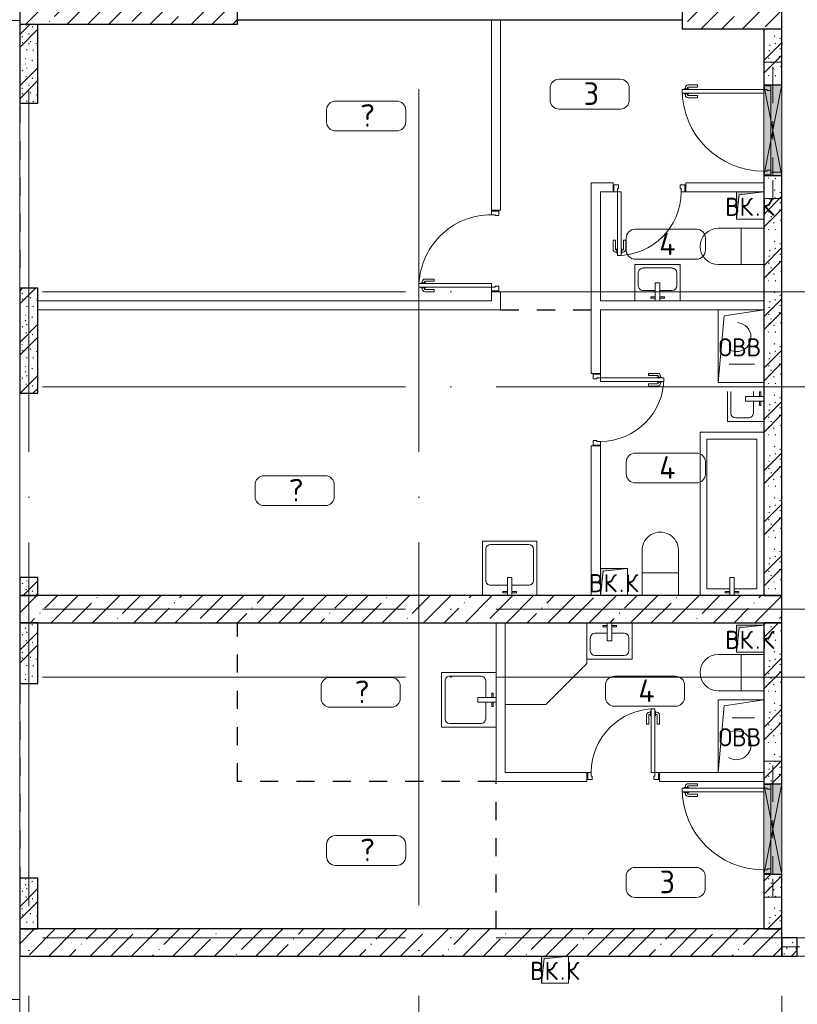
# Model space of a CAD drawing. Header units: millimetres. Extents: x -19737 to 100106, y -4436 to 96517.
# Tile 3 of 59: x -13565 to -4995, y 35493 to 46350. Entities that reach past the tile are written whole.
import ezdxf

# ---------------------------------------------------------------- set-up
doc = ezdxf.new("R2010")
doc.units = ezdxf.units.MM
for name, pattern in [('3_ Штрих_ 1 х 1 мм', [400, 200, -200]), ('ADSK_Линия сетки', [5000, 4000, -500, 0, -500]), ('ADSK_Штриховая_ш3 п1_5', [900, 600, -300])]:
    doc.linetypes.add(name, pattern=pattern)
for name, color, linetype, lineweight in [('A-____-NOTE-TEXT', 7, 'Continuous', 18), ('A-AREA-____-IDEN', 7, 'Continuous', 9), ('A-DOOR-____-MCUT', 7, 'Continuous', 9), ('A-DOOR-____-OTLN', 7, 'Continuous', 18), ('A-DOOR-FRAM-MCUT', 7, 'Continuous', 9), ('A-FLOR-____-OTLN', 7, 'Continuous', 18), ('A-GENM-____-OTLN', 7, 'Continuous', 18), ('A-GLAZ-____-MCUT', 7, 'Continuous', 9), ('A-GLAZ-____-OTLN', 7, 'Continuous', 18), ('A-WALL-____-MCUT', 7, 'Continuous', 40), ('A-WALL-____-OTLN', 7, 'Continuous', 18), ('A-WALL-____-PATT', 7, 'Continuous', 40), ('I-WALL-____-MCUT', 7, 'Continuous', 40), ('I-WALL-____-OTLN', 7, 'Continuous', 18), ('M-EQPM-____-OTLN', 7, 'Continuous', 18), ('P-SANR-FIXT-OTLN', 7, 'Continuous', 18), ('S-BEAM-____-OTLN', 7, 'Continuous', 18), ('S-COLS-____-MCUT', 7, 'Continuous', 40), ('S-COLS-____-OTLN', 7, 'Continuous', 18), ('S-GRID-____-OTLN', 7, 'Continuous', 9)]:
    doc.layers.add(name, color=color, linetype=linetype, lineweight=lineweight)
doc.layers.add('A-AREA-____-OTLN', color=4, linetype='ADSK_Штриховая_ш3 п1_5', lineweight=40, true_color=0x00ffff)
doc.styles.add('GOST Common', font='GOST_Common.ttf', dxfattribs={"height": 200})
doc.styles.add('GOST Common_2', font='GOST_Common.ttf', dxfattribs={"height": 250})
pattern_1 = [(135, (300.56, 377.28), (-565.6854, 6e-14), [10, -790]), (135, (349.8, 474.73), (-565.6854, 6e-14), [10, -790]), (135, (423.93, 473.06), (-565.6854, 6e-14), [10, -790]), (135, (229.92, 447.9), (-565.6854, 6e-14), [10, -790]), (135, (155.08, 447.9), (-565.6854, 6e-14), [10, -790]), (135, (114.9, 369.03), (-565.6854, 6e-14), [10, -790]), (135, (132.43, 285.8), (-565.6854, 6e-14), [10, -790]), (135, (214.66, 322), (-565.6854, 6e-14), [10, -790]), (135, (198.16, 261.88), (-565.6854, 6e-14), [10, -790]), (135, (45.2, 272.9), (-565.6854, 6e-14), [10, -790]), (135, (42.32, 336.16), (-565.6854, 6e-14), [10, -790]), (135, (92.26, 192.24), (-565.6854, 6e-14), [10, -790]), (135, (7.07, 149.2), (-565.6854, 6e-14), [10, -790]), (135, (80.6, 95.1), (-565.6854, 6e-14), [10, -790]), (135, (79.53, 36.94), (-565.6854, 6e-14), [10, -790]), (135, (153.87, 74.56), (-565.6854, 6e-14), [10, -790]), (135, (228.35, 124.8), (-565.6854, 6e-14), [10, -790]), (135, (279.75, 180.4), (-565.6854, 6e-14), [10, -790]), (135, (282.9, 31.63), (-565.6854, 6e-14), [10, -790]), (135, (377.38, 53.45), (-565.6854, 6e-14), [10, -790]), (135, (352.28, 102.7), (-565.6854, 6e-14), [10, -790]), (135, (354.05, 0), (-565.6854, 6e-14), [10, -790]), (135, (553.23, 16.45), (-565.6854, 6e-14), [10, -790]), (135, (542.38, 63.45), (-565.6854, 6e-14), [10, -790]), (135, (536.58, 239.3), (-565.6854, 6e-14), [10, -790]), (135, (475.85, 203.9), (-565.6854, 6e-14), [10, -790]), (135, (475.85, 316.54), (-565.6854, 6e-14), [10, -790]), (135, (520.8, 408.7), (-565.6854, 6e-14), [10, -790]), (135, (551.1, 470.8), (-565.6854, 6e-14), [10, -790]), (135, (235.25, 537.93), (-565.6854, 6e-14), [10, -790]), (135, (407.25, 547.65), (-565.6854, 6e-14), [10, -790]), (135, (94.5, 558.6), (-565.6854, 6e-14), [10, -790]), (135, (46.4, 532.3), (-565.6854, 6e-14), [10, -790]), (135, (85.56, 465.04), (-565.6854, 6e-14), [10, -790]), (135, (355.53, 181.14), (-565.6854, 6e-14), [10, -790]), (135, (362.23, 243.6), (-565.6854, 6e-14), [10, -790]), (135, (413.45, 344.1), (-565.6854, 6e-14), [10, -790]), (135, (286.3, 273.25), (-565.6854, 6e-14), [10, -790]), (135, (423.02, 263.72), (-565.6854, 6e-14), [10, -790]), (135, (162.94, 190.2), (-565.6854, 6e-14), [10, -790]), (135, (470.25, 120.93), (-565.6854, 6e-14), [10, -790]), (135, (484.48, 9.78), (-565.6854, 6e-14), [10, -790]), (45, (0, 212.13), (-565.6854, 0), []), (45, (212.13, 0), (-565.6854, 0), []), (45, (353.55, 0), (-565.6854, 0), []), (45, (0, 353.55), (-565.6854, 0), [])]
pattern_2 = [(45, (0, 0), (-228.0985, 228.0985), []), (45, (228.1, 0), (-228.0985, 228.0985), [403.225, -80.645, 6.706, -73.939])]

# ---------------------------------------------------------------- blocks, each defined once
blk = doc.blocks.new('АР_Дверь однопольная - 1000х2100h_900__Вход в кв_EI30-5095520-02_К1')
at = {"layer": 'A-DOOR-____-MCUT', "color": 254, "lineweight": 15, "true_color": 0xcccccc}
for p, q in [((450, 1000), (410, 1000)), ((410, 1000), (410, 100)), ((450, 100), (450, 1000)), ((410, 100), (450, 100))]:
    blk.add_line(p, q, dxfattribs=at)
at = {"layer": 'A-DOOR-____-OTLN', "color": 254, "lineweight": 5, "true_color": 0xcccccc}
for p, q in [((360, 830), (360, 933)), ((385, 830), (385, 933)), ((402, 963), (390, 963)), ((402, 938), (390, 938)), ((402, 975), (402, 925)), ((410, 975), (402, 975)), ((402, 925), (410, 925)), ((450, 975), (458, 975)), ((458, 925), (450, 925)), ((458, 975), (458, 925)), ((458, 963), (470, 963)), ((458, 938), (470, 938)), ((475, 830), (475, 933)), ((500, 830), (500, 933)), ((385, 830), (360, 830)), ((475, 830), (500, 830))]:
    blk.add_line(p, q, dxfattribs=at)
at = {"layer": 'A-DOOR-____-OTLN', "color": 254, "lineweight": 13, "true_color": 0xcccccc}
blk.add_arc((450, 100), 900, 90, 180, dxfattribs=at)
at = {"layer": 'A-DOOR-____-OTLN', "color": 254, "lineweight": 5, "true_color": 0xcccccc}
for centre, radius, start, end in [((390, 933), 30, 90, 180), ((390, 933), 4.99, 90, 180), ((470, 933), 30, 0, 90), ((470, 933), 4.99, 0, 90)]:
    blk.add_arc(centre, radius, start, end, dxfattribs=at)
at = {"layer": 'A-DOOR-FRAM-MCUT', "color": 254, "lineweight": 15, "true_color": 0xcccccc}
for p, q in [((-490, 100), (-500, 100)), ((-490, 20), (-500, 20)), ((-450, 100), (-490, 100)), ((-490, 100), (-490, 20)), ((-490, 20), (-440, 20)), ((-450, 60), (-450, 100)), ((-440, 60), (-450, 60)), ((-440, 20), (-440, 60)), ((450, 60), (440, 60)), ((440, 60), (440, 20)), ((440, 20), (490, 20)), ((490, 100), (450, 100)), ((450, 100), (450, 60)), ((490, 20), (490, 100)), ((490, 100), (500, 100)), ((490, 20), (500, 20))]:
    blk.add_line(p, q, dxfattribs=at)
blk = doc.blocks.new('АР_Дверь однопольная - 800х2100h_700__Глухая_Су апарт_тип_эт-1417701-02_К1')
at = {"layer": 'A-DOOR-____-MCUT', "color": 254, "lineweight": 15, "true_color": 0xcccccc}
for p, q in [((350, 750), (310, 750)), ((310, 750), (310, 50)), ((350, 50), (350, 750)), ((310, 50), (350, 50))]:
    blk.add_line(p, q, dxfattribs=at)
at = {"layer": 'A-DOOR-____-OTLN', "color": 254, "lineweight": 5, "true_color": 0xcccccc}
for p, q in [((260, 580), (260, 683)), ((285, 580), (285, 683)), ((302, 713), (290, 713)), ((302, 688), (290, 688)), ((302, 725), (302, 675)), ((310, 725), (302, 725)), ((302, 675), (310, 675)), ((350, 725), (358, 725)), ((358, 675), (350, 675)), ((358, 725), (358, 675)), ((358, 713), (370, 713)), ((358, 688), (370, 688)), ((375, 580), (375, 683)), ((400, 580), (400, 683)), ((285, 580), (260, 580)), ((375, 580), (400, 580))]:
    blk.add_line(p, q, dxfattribs=at)
at = {"layer": 'A-DOOR-____-OTLN', "color": 254, "lineweight": 13, "true_color": 0xcccccc}
blk.add_arc((350, 50), 700, 90, 180, dxfattribs=at)
at = {"layer": 'A-DOOR-____-OTLN', "color": 254, "lineweight": 5, "true_color": 0xcccccc}
for centre, radius, start, end in [((290, 683), 30, 90, 180), ((290, 683), 4.99, 90, 180), ((370, 683), 30, 0, 90), ((370, 683), 4.99, 0, 90)]:
    blk.add_arc(centre, radius, start, end, dxfattribs=at)
at = {"layer": 'A-DOOR-FRAM-MCUT', "color": 254, "lineweight": 15, "true_color": 0xcccccc}
for p, q in [((-390, 50), (-400, 50)), ((-350, 50), (-390, 50)), ((-390, 50), (-390, -30)), ((-350, 10), (-350, 50)), ((-340, 10), (-350, 10)), ((-340, -30), (-340, 10)), ((350, 10), (340, 10)), ((340, 10), (340, -30)), ((390, 50), (350, 50)), ((350, 50), (350, 10)), ((390, -30), (390, 50)), ((390, 50), (400, 50)), ((-390, -30), (-400, -30)), ((-390, -30), (-340, -30)), ((340, -30), (390, -30)), ((390, -30), (400, -30))]:
    blk.add_line(p, q, dxfattribs=at)
blk = doc.blocks.new('АР_Дверь однопольная - 800х2100h_700__Глухая_Су апарт_тип_эт-1417734-02_К1')
at = {"layer": 'A-DOOR-____-MCUT', "color": 254, "lineweight": 15, "true_color": 0xcccccc}
for p, q in [((-350, 750), (-350, 50)), ((-310, 750), (-350, 750)), ((-310, 50), (-310, 750)), ((-350, 50), (-310, 50))]:
    blk.add_line(p, q, dxfattribs=at)
at = {"layer": 'A-DOOR-____-OTLN', "color": 254, "lineweight": 5, "true_color": 0xcccccc}
for p, q in [((-400, 580), (-400, 683)), ((-375, 580), (-375, 683)), ((-358, 713), (-370, 713)), ((-358, 688), (-370, 688)), ((-358, 725), (-358, 675)), ((-350, 725), (-358, 725)), ((-358, 675), (-350, 675)), ((-310, 725), (-302, 725)), ((-302, 675), (-310, 675)), ((-302, 725), (-302, 675)), ((-302, 713), (-290, 713)), ((-302, 688), (-290, 688)), ((-285, 580), (-285, 683)), ((-260, 580), (-260, 683)), ((-375, 580), (-400, 580)), ((-285, 580), (-260, 580))]:
    blk.add_line(p, q, dxfattribs=at)
for centre, radius, start, end in [((-370, 683), 30, 90, 180), ((-370, 683), 4.99, 90, 180), ((-290, 683), 30, 360, 90), ((-290, 683), 4.99, 360, 90)]:
    blk.add_arc(centre, radius, start, end, dxfattribs=at)
at = {"layer": 'A-DOOR-____-OTLN', "color": 254, "lineweight": 13, "true_color": 0xcccccc}
blk.add_arc((-350, 50), 700, 360, 90, dxfattribs=at)
at = {"layer": 'A-DOOR-FRAM-MCUT', "color": 254, "lineweight": 15, "true_color": 0xcccccc}
for p, q in [((-390, 50), (-400, 50)), ((-350, 50), (-390, 50)), ((-390, 50), (-390, -30)), ((-350, 10), (-350, 50)), ((-340, 10), (-350, 10)), ((-340, -30), (-340, 10)), ((350, 10), (340, 10)), ((340, 10), (340, -30)), ((390, 50), (350, 50)), ((350, 50), (350, 10)), ((390, -30), (390, 50)), ((390, 50), (400, 50)), ((-390, -30), (-400, -30)), ((-390, -30), (-340, -30)), ((340, -30), (390, -30)), ((390, -30), (400, -30))]:
    blk.add_line(p, q, dxfattribs=at)
blk = doc.blocks.new('АР_Дверь однопольная - 900х2100h_800__Глухая_Межкомнатные апарт_тип_эт-1418783-02_К1')
at = {"layer": 'A-DOOR-____-MCUT', "color": 254, "lineweight": 15, "true_color": 0xcccccc}
for p, q in [((-400, 850), (-400, 50)), ((-360, 850), (-400, 850)), ((-360, 50), (-360, 850)), ((-400, 50), (-360, 50))]:
    blk.add_line(p, q, dxfattribs=at)
at = {"layer": 'A-DOOR-____-OTLN', "color": 254, "lineweight": 5, "true_color": 0xcccccc}
for p, q in [((-450, 680), (-450, 783)), ((-425, 680), (-425, 783)), ((-408, 813), (-420, 813)), ((-408, 788), (-420, 788)), ((-408, 825), (-408, 775)), ((-400, 825), (-408, 825)), ((-408, 775), (-400, 775)), ((-360, 825), (-352, 825)), ((-352, 775), (-360, 775)), ((-352, 825), (-352, 775)), ((-352, 813), (-340, 813)), ((-352, 788), (-340, 788)), ((-335, 680), (-335, 783)), ((-310, 680), (-310, 783)), ((-425, 680), (-450, 680)), ((-335, 680), (-310, 680))]:
    blk.add_line(p, q, dxfattribs=at)
for centre, radius, start, end in [((-420, 783), 30, 90, 180), ((-420, 783), 4.99, 90, 180), ((-340, 783), 30, 360, 90), ((-340, 783), 4.99, 360, 90)]:
    blk.add_arc(centre, radius, start, end, dxfattribs=at)
at = {"layer": 'A-DOOR-____-OTLN', "color": 254, "lineweight": 13, "true_color": 0xcccccc}
blk.add_arc((-400, 50), 800, 360, 90, dxfattribs=at)
at = {"layer": 'A-DOOR-FRAM-MCUT', "color": 254, "lineweight": 15, "true_color": 0xcccccc}
for p, q in [((-440, 50), (-450, 50)), ((-400, 50), (-440, 50)), ((-440, 50), (-440, -30)), ((-400, 10), (-400, 50)), ((-390, 10), (-400, 10)), ((-390, -30), (-390, 10)), ((400, 10), (390, 10)), ((390, 10), (390, -30)), ((440, 50), (400, 50)), ((400, 50), (400, 10)), ((440, -30), (440, 50)), ((440, 50), (450, 50)), ((-440, -30), (-450, -30)), ((-440, -30), (-390, -30)), ((390, -30), (440, -30)), ((440, -30), (450, -30))]:
    blk.add_line(p, q, dxfattribs=at)
blk = doc.blocks.new('КР_Колонна_ЖБ_Прямоугольная - 300x2400h_B40-1049138-02_К1')
at = {"layer": 'S-COLS-____-OTLN', "lineweight": 5, "true_color": 0xcccccc}
h = blk.add_hatch(dxfattribs=at)
h.set_pattern_fill('FP_3', color=254, style=0, pattern_type=2)
h.set_pattern_definition([(315, (-46450, -12364.7), (228.0985, 228.0985), []), (315, (-46450, -12592.8), (228.0985, 228.0985), [403.225, -80.645, 6.706, -73.939])])
h.paths.add_polyline_path([(-150, -1200), (150, -1200), (150, 1200), (-150, 1200)])
at = {"layer": 'S-COLS-____-MCUT', "color": 254, "lineweight": 30, "true_color": 0xcccccc}
for p, q in [((150, 1200), (-150, 1200)), ((-150, 1200), (-150, -1200)), ((150, -1200), (150, 1200)), ((-150, -1200), (150, -1200))]:
    blk.add_line(p, q, dxfattribs=at)
blk = doc.blocks.new('КР_Колонна_ЖБ_Прямоугольная - 400x1100h_B40-1049140-02_К1')
at = {"layer": 'S-COLS-____-OTLN', "lineweight": 5, "true_color": 0xcccccc}
h = blk.add_hatch(dxfattribs=at)
h.set_pattern_fill('FP_4', color=254, style=0, pattern_type=2)
h.set_pattern_definition([(315, (-46450, -5714.7), (228.0985, 228.0985), []), (315, (-46450, -5942.8), (228.0985, 228.0985), [403.225, -80.645, 6.706, -73.939])])
h.paths.add_polyline_path([(-200, -550), (200, -550), (200, 550), (-200, 550)])
at = {"layer": 'S-COLS-____-MCUT', "color": 254, "lineweight": 30, "true_color": 0xcccccc}
for p, q in [((200, 550), (-200, 550)), ((-200, 550), (-200, -550)), ((200, -550), (200, 550)), ((-200, -550), (200, -550))]:
    blk.add_line(p, q, dxfattribs=at)
blk = doc.blocks.new('АР_Отверстие прямоугольное - ОВВ-3897721-02_К1')
at = {"layer": 'A-GLAZ-____-OTLN', "lineweight": 13, "true_color": 0xf9f9f9}
blk.add_hatch(color=7, dxfattribs=at).paths.add_polyline_path([(-375, -100), (625, -100), (625, 100), (-375, 100)])
at = {"layer": 'A-GLAZ-____-MCUT', "color": 254, "lineweight": 15, "true_color": 0xcccccc}
for p, q in [((-375, 100), (-375, -100)), ((625, 100), (625, -100))]:
    blk.add_line(p, q, dxfattribs=at)
at = {"layer": 'A-GLAZ-____-OTLN', "color": 254, "lineweight": 5, "true_color": 0xcccccc}
for p, q in [((625, 100), (-375, -100)), ((-375, 100), (625, -100))]:
    blk.add_line(p, q, dxfattribs=at)
at = {"layer": 'A-GLAZ-____-OTLN', "color": 254, "lineweight": 13, "true_color": 0xcccccc}
for p, q in [((625, 100), (-375, 100)), ((-375, 100), (-375, -100)), ((625, -100), (625, 100)), ((-375, -100), (625, -100))]:
    blk.add_line(p, q, dxfattribs=at)
blk = doc.blocks.new('АР_Перемычка - 200_Уx2_50x5__250-250-5284388-02_К1')
at = {"layer": 'S-BEAM-____-OTLN', "color": 254, "linetype": '3_ Штрих_ 1 х 1 мм', "lineweight": 15, "true_color": 0xdcdcdc}
for p, q in [((-750, 100), (-750, -100)), ((750, 100), (750, -100)), ((-750, 0), (-500, 0)), ((-500, 0), (500, 0)), ((500, 0), (750, 0))]:
    blk.add_line(p, q, dxfattribs=at)
blk = doc.blocks.new('АР_Перемычка - 200__Уx2_50x5__Оп_170_50x5_-250-8174740-02_К1')
at = {"layer": 'S-BEAM-____-OTLN', "color": 254, "linetype": '3_ Штрих_ 1 х 1 мм', "lineweight": 15, "true_color": 0xdcdcdc}
for p, q in [((-990, 100), (-990, -100)), ((1070, 100), (1070, -100)), ((-990, 0), (1070, 0))]:
    blk.add_line(p, q, dxfattribs=at)
blk = doc.blocks.new('АР_Канал вертикальный прямоугольный - ВК_К-7548681-02_К1')
at = {"layer": 'M-EQPM-____-OTLN', "lineweight": 13, "true_color": 0xe2e2e2}
blk.add_hatch(color=254, dxfattribs=at).paths.add_polyline_path([(-150, -150), (-120, 120), (150, 150), (-150, 150)])
at = {"layer": 'M-EQPM-____-OTLN', "color": 253, "lineweight": 13, "true_color": 0xaaaaaa}
for p, q in [((150, 150), (-150, 150)), ((-150, 150), (-150, -150)), ((150, 150), (-150, 150)), ((-150, 150), (-150, -150)), ((-150, -150), (-150, 150)), ((-150, 150), (150, 150)), ((-150, -150), (-120, 120)), ((-150, -150), (-120, 120)), ((-120, 120), (150, 150)), ((-120, 120), (150, 150)), ((150, -150), (150, 150)), ((150, 150), (150, -150)), ((-150, -150), (150, -150)), ((150, -150), (-150, -150))]:
    blk.add_line(p, q, dxfattribs=at)
blk = doc.blocks.new('АР_Канал вертикальный прямоугольный - ВК_К-7855911-02_К1')
at = {"layer": 'M-EQPM-____-OTLN', "lineweight": 13, "true_color": 0xe2e2e2}
blk.add_hatch(color=254, dxfattribs=at).paths.add_polyline_path([(-150, -150), (-120, 120), (150, 150), (-150, 150)])
at = {"layer": 'M-EQPM-____-OTLN', "color": 253, "lineweight": 13, "true_color": 0xaaaaaa}
for p, q in [((150, 150), (-150, 150)), ((-150, 150), (-150, -150)), ((150, 150), (-150, 150)), ((-150, 150), (-150, -150)), ((-150, -150), (-150, 150)), ((-150, 150), (150, 150)), ((-150, -150), (-120, 120)), ((-150, -150), (-120, 120)), ((-120, 120), (150, 150)), ((-120, 120), (150, 150)), ((150, -150), (150, 150)), ((150, 150), (150, -150)), ((-150, -150), (150, -150)), ((150, -150), (-150, -150))]:
    blk.add_line(p, q, dxfattribs=at)
blk = doc.blocks.new('АР_Канал вертикальный прямоугольный - ВК_К-7995411-02_К1')
at = {"layer": 'M-EQPM-____-OTLN', "lineweight": 13, "true_color": 0xe2e2e2}
blk.add_hatch(color=254, dxfattribs=at).paths.add_polyline_path([(-150, -150), (-120, 120), (150, 150), (-150, 150)])
at = {"layer": 'M-EQPM-____-OTLN', "color": 253, "lineweight": 13, "true_color": 0xaaaaaa}
for p, q in [((150, 150), (-150, 150)), ((-150, 150), (-150, -150)), ((-150, -150), (-150, 150)), ((-150, 150), (150, 150)), ((-150, -150), (-120, 120)), ((-150, -150), (-120, 120)), ((-120, 120), (150, 150)), ((-120, 120), (150, 150)), ((150, 150), (150, -150)), ((150, -150), (-150, -150))]:
    blk.add_line(p, q, dxfattribs=at)
blk = doc.blocks.new('АР_Канал вертикальный прямоугольный - ОВВ-5078211-02_К1')
at = {"layer": 'A-GENM-____-OTLN', "color": 253, "lineweight": 13, "true_color": 0xaaaaaa}
for p, q in [((-250, -400), (-250, 400)), ((-250, 400), (250, 400))]:
    blk.add_line(p, q, dxfattribs=at)
at = {"layer": 'M-EQPM-____-OTLN', "color": 253, "lineweight": 13, "true_color": 0xaaaaaa}
for p, q in [((-250, -400), (-250, 400)), ((-250, 400), (250, 400)), ((-250, -400), (-185, 335)), ((-185, 335), (250, 400)), ((250, 400), (250, -400)), ((250, -400), (-250, -400))]:
    blk.add_line(p, q, dxfattribs=at)
blk = doc.blocks.new('АР_Канал вертикальный прямоугольный - ОВВ-5176586-02_К1')
at = {"layer": 'A-GENM-____-OTLN', "color": 253, "lineweight": 13, "true_color": 0xaaaaaa}
for p, q in [((-250, -400), (-250, 400)), ((-250, 400), (250, 400))]:
    blk.add_line(p, q, dxfattribs=at)
at = {"layer": 'M-EQPM-____-OTLN', "color": 253, "lineweight": 13, "true_color": 0xaaaaaa}
for p, q in [((-250, -400), (-250, 400)), ((-250, 400), (250, 400)), ((-250, -400), (-185, 335)), ((-185, 335), (250, 400)), ((250, 400), (250, -400)), ((250, -400), (-250, -400))]:
    blk.add_line(p, q, dxfattribs=at)
blk = doc.blocks.new('A-PLU-toilet-2-2D - L600xW600xH900-V13-02_К1')
at = {"layer": 'P-SANR-FIXT-OTLN', "color": 253, "lineweight": 13, "true_color": 0xaaaaaa}
for p, q in [((250, 0), (-250, 0)), ((-250, 0), (-250, -400)), ((-250, 0), (-250, -400)), ((250, 0), (-250, 0)), ((0, 0), (0, -400)), ((-250, -400), (250, -400)), ((-250, -400), (250, -400))]:
    blk.add_line(p, q, dxfattribs=at)
blk.add_arc((250, -200), 200, 270, 90, dxfattribs=at)
blk.add_arc((250, -200), 200, 270, 90, dxfattribs=at)
blk = doc.blocks.new('A-PLU-Sink-2D - 400 x 500mm-893882-02_К1')
at = {"layer": 'P-SANR-FIXT-OTLN', "color": 253, "lineweight": 13, "true_color": 0xaaaaaa}
for p, q in [((266, 202), (-234, 202)), ((-234, 202), (-234, -198)), ((-234, -198), (-234, 202)), ((-234, 202), (266, 202)), ((-59, 172), (-59, 157)), ((-9, 172), (-59, 172)), ((-59, 157), (-9, 157)), ((-9, 2), (-9, 202)), ((41, 202), (41, 2)), ((41, 172), (91, 172)), ((91, 157), (41, 157)), ((91, 172), (91, 157)), ((266, -198), (266, 202)), ((266, 202), (266, -198)), ((-196, 37), (-196, -109)), ((-9, 88), (-145, 88)), ((41, 2), (-9, 2)), ((177, 88), (41, 88)), ((228, -109), (228, 37)), ((-234, -198), (266, -198)), ((266, -198), (-234, -198)), ((-145, -160), (177, -160))]:
    blk.add_line(p, q, dxfattribs=at)
for centre, start, end in [((-145, 37), 90, 180), ((177, 37), 360, 90), ((-145, -109), 180, 270), ((177, -109), 270, 0)]:
    blk.add_arc(centre, 50.8, start, end, dxfattribs=at)
blk = doc.blocks.new('A-PLU-Sink-2D - 600 x 600mm-893880-02_К1')
at = {"layer": 'P-SANR-FIXT-OTLN', "color": 253, "lineweight": 13, "true_color": 0xaaaaaa}
for p, q in [((316, 302), (-284, 302)), ((-284, 302), (-284, -298)), ((-284, -298), (-284, 302)), ((-284, 302), (316, 302)), ((-59, 272), (-59, 257)), ((-9, 272), (-59, 272)), ((-59, 257), (-9, 257)), ((-9, 102), (-9, 302)), ((41, 302), (41, 102)), ((41, 272), (91, 272)), ((91, 257), (41, 257)), ((91, 272), (91, 257)), ((316, -298), (316, 302)), ((316, 302), (316, -298)), ((-246, 137), (-246, -209)), ((-9, 188), (-195, 188)), ((227, 188), (41, 188)), ((278, -209), (278, 137)), ((41, 102), (-9, 102)), ((-284, -298), (316, -298)), ((316, -298), (-284, -298)), ((-195, -260), (227, -260))]:
    blk.add_line(p, q, dxfattribs=at)
for centre, start, end in [((-195, 137), 90, 180), ((227, 137), 360, 90), ((-195, -209), 180, 270), ((227, -209), 270, 0)]:
    blk.add_arc(centre, 50.8, start, end, dxfattribs=at)
blk = doc.blocks.new('A-FUR-Washing-2D - 600x600-V18-02_К1')
at = {"layer": 'P-SANR-FIXT-OTLN', "color": 253, "lineweight": 13, "true_color": 0xaaaaaa}
blk.add_line((200, 0), (-47, 0), dxfattribs=at)
blk.add_line((200, 0), (-47, 0), dxfattribs=at)
for start, end in [(360, 112.771), (237.4323, 360)]:
    blk.add_arc((0, -300), 160, start, end, dxfattribs=at)
blk = doc.blocks.new('A-PLU-Shower_Corner_2D - 900x900-951159-02_К1')
at = {"layer": 'P-SANR-FIXT-OTLN', "color": 253, "lineweight": 13, "true_color": 0xaaaaaa}
for p, q in [((-450, 900), (-900, 450)), ((-450, 900), (-900, 450)), ((0, 900), (-450, 900)), ((-450, 900), (0, 900)), ((0, 0), (0, 900)), ((0, 900), (0, 0)), ((-900, 450), (-900, 0)), ((-900, 0), (-900, 450)), ((0, 0), (-900, 0)), ((-900, 0), (0, 0))]:
    blk.add_line(p, q, dxfattribs=at)
blk = doc.blocks.new('A-PLU-Bath-2-2D - 700x1800-906843-02_К1')
at = {"layer": 'P-SANR-FIXT-OTLN', "color": 253, "lineweight": 13, "true_color": 0xaaaaaa}
for p, q in [((-900, 350), (900, 350)), ((-900, -350), (-900, 350)), ((900, 350), (-900, 350)), ((-900, 350), (-900, -350)), ((900, 350), (900, -350)), ((900, -350), (900, 350)), ((825, 275), (-825, 275)), ((-825, 275), (-825, 25)), ((825, -275), (825, 275)), ((-700, 25), (-900, 25)), ((-870, 75), (-855, 75)), ((-870, 25), (-870, 75)), ((-855, 75), (-855, 25)), ((-700, -25), (-700, 25)), ((-900, -25), (-700, -25)), ((-870, -25), (-870, -75)), ((-870, -75), (-855, -75)), ((-855, -75), (-855, -25)), ((-825, -25), (-825, -275)), ((-825, -275), (825, -275)), ((900, -350), (-900, -350)), ((-900, -350), (900, -350))]:
    blk.add_line(p, q, dxfattribs=at)
blk = doc.blocks.new('A-FUR-Washing-2D - 600x600-V19-02_К1')
at = {"layer": 'P-SANR-FIXT-OTLN', "color": 253, "lineweight": 13, "true_color": 0xaaaaaa}
blk.add_line((-82, -600), (200, -600), dxfattribs=at)
blk.add_line((-82, -600), (200, -600), dxfattribs=at)
for start, end in [(360, 85.3447), (244.2319, 360)]:
    blk.add_arc((0, -300), 160, start, end, dxfattribs=at)
blk = doc.blocks.new('A-PLU-Sink-2D - 400 x 500mm-V20-02_К1')
at = {"layer": 'P-SANR-FIXT-OTLN', "color": 253, "lineweight": 13, "true_color": 0xaaaaaa}
for p, q in [((-234, 198), (96, 198)), ((-234, -202), (-234, 198)), ((96, 198), (-234, 198)), ((-234, 198), (-234, -202)), ((-196, -37), (-196, 109)), ((-145, 160), (96, 160)), ((-9, -88), (-145, -88)), ((-9, -2), (-9, -202)), ((41, -2), (-9, -2)), ((41, -202), (41, -2)), ((96, -88), (41, -88)), ((96, -202), (-234, -202)), ((-234, -202), (96, -202)), ((-59, -172), (-59, -157)), ((-59, -157), (-9, -157)), ((-9, -172), (-59, -172)), ((91, -157), (41, -157)), ((41, -172), (91, -172)), ((91, -172), (91, -157))]:
    blk.add_line(p, q, dxfattribs=at)
for centre, start, end in [((-145, 109), 90, 180), ((-145, -37), 180, 270)]:
    blk.add_arc(centre, 50.8, start, end, dxfattribs=at)
blk = doc.blocks.new('Наметкина 10_РД_АР_К1_отсоединено_rvt-1-02_К1')
at = {"layer": 'A-WALL-____-PATT', "lineweight": 5, "true_color": 0xcccccc}
h = blk.add_hatch(dxfattribs=at)
h.set_pattern_fill('FP_1', color=254, style=0, pattern_type=2)
h.set_pattern_definition(pattern_1)
h.paths.add_polyline_path([(-13365, 45430), (-13365, 46300), (-13565, 46300), (-13565, 45430)])
h = blk.add_hatch(dxfattribs=at)
h.set_pattern_fill('FP_1', color=254, style=0, pattern_type=2)
h.set_pattern_definition(pattern_1)
h.paths.add_polyline_path([(-5165, 40000), (-5165, 44630), (-5365, 44630), (-5365, 40000)])
h.paths.add_polyline_path([(-5165, 45630), (-5165, 46250), (-5365, 46250), (-5365, 45630)])
h = blk.add_hatch(dxfattribs=at)
h.set_pattern_fill('FP_1', color=254, style=0, pattern_type=2)
h.set_pattern_definition(pattern_1)
h.paths.add_polyline_path([(-13365, 42230), (-13365, 43390), (-13565, 43390), (-13565, 42230)])
h = blk.add_hatch(dxfattribs=at)
h.set_pattern_fill('FP_1', color=254, style=0, pattern_type=2)
h.set_pattern_definition(pattern_1)
h.paths.add_polyline_path([(-13365, 40000), (-13365, 40200), (-13565, 40200), (-13565, 40000)])
h = blk.add_hatch(dxfattribs=at)
h.set_pattern_fill('FP_2', color=254, style=0, pattern_type=2)
h.set_pattern_definition(pattern_2)
h.paths.add_polyline_path([(-5165, 39700), (-5165, 40000), (-13565, 40000), (-13565, 39700), (-7135, 39700)])
h = blk.add_hatch(dxfattribs=at)
h.set_pattern_fill('FP_1', color=254, style=0, pattern_type=2)
h.set_pattern_definition(pattern_1)
h.paths.add_polyline_path([(-13365, 39030), (-13365, 39700), (-13565, 39700), (-13565, 39030)])
h = blk.add_hatch(dxfattribs=at)
h.set_pattern_fill('FP_1', color=254, style=0, pattern_type=2)
h.set_pattern_definition(pattern_1)
h.paths.add_polyline_path([(-5165, 36325), (-5165, 36925), (-5365, 36925), (-5365, 36325)])
h.paths.add_polyline_path([(-5365, 37925), (-5165, 37925), (-5165, 39700), (-5365, 39700), (-5365, 39645)])
h = blk.add_hatch(dxfattribs=at)
h.set_pattern_fill('FP_1', color=254, style=0, pattern_type=2)
h.set_pattern_definition(pattern_1)
h.paths.add_polyline_path([(-13365, 36325), (-13365, 36885), (-13565, 36885), (-13565, 36325)])
h = blk.add_hatch(dxfattribs=at)
h.set_pattern_fill('FP_2', color=254, style=0, pattern_type=2)
h.set_pattern_definition(pattern_2)
h.paths.add_polyline_path([(-5165, 36025), (-5165, 36325), (-13565, 36325), (-13565, 36025), (-7515, 36025)])
h = blk.add_hatch(dxfattribs=at)
h.set_pattern_fill('FP_1', color=254, style=0, pattern_type=2)
h.set_pattern_definition(pattern_1)
h.paths.add_polyline_path([(-740, 36025), (-740, 36225), (-3355, 36225), (-3355, 36025), (-2690, 36025)])
h.paths.add_polyline_path([(-5165, 36025), (-4995, 36025), (-4995, 36225), (-5165, 36225)])
at = {"layer": 'A-AREA-____-OTLN', "color": 7, "linetype": '3_ Штрих_ 1 х 1 мм', "lineweight": 30, "true_color": 0xccffff}
for p, q in [((-13565, 45410), (-13565, 43410)), ((-8265, 43150), (-7265, 43150)), ((-11165, 37950), (-11165, 39700)), ((-13565, 39010), (-13565, 36890)), ((-8315, 37950), (-11165, 37950)), ((-8315, 36325), (-8315, 37950))]:
    blk.add_line(p, q, dxfattribs=at)
at = {"layer": 'A-FLOR-____-OTLN', "color": 254, "lineweight": 13, "true_color": 0xcccccc}
for p, q in [((-14215, 46340), (-13565, 46340)), ((-5285, 45630), (-5285, 45620)), ((-5285, 45570), (-5285, 44690)), ((-13565, 45430), (-13565, 43390)), ((-5285, 44670), (-5165, 44670)), ((-5165, 44670), (-5165, 44630)), ((-13565, 42230), (-13565, 40200)), ((-13565, 39030), (-13565, 36885)), ((-5285, 37925), (-5285, 37915)), ((-5285, 37865), (-5285, 36985)), ((-5285, 36935), (-5285, 36925)), ((-5285, 36925), (-5165, 36925)), ((-13565, 36025), (-13565, 35375)), ((-15065, 35545), (-13565, 35545))]:
    blk.add_line(p, q, dxfattribs=at)
at = {"layer": 'A-WALL-____-MCUT', "color": 254, "lineweight": 30, "true_color": 0xcccccc}
for p, q in [((-13565, 46300), (-13565, 45430)), ((-13365, 45430), (-13365, 46300)), ((-13565, 45430), (-13365, 45430)), ((-13365, 43390), (-13565, 43390)), ((-13565, 43390), (-13565, 42230)), ((-13365, 42230), (-13365, 43390)), ((-13565, 42230), (-13365, 42230)), ((-13365, 40200), (-13565, 40200)), ((-13565, 40200), (-13565, 40000)), ((-13365, 40000), (-13365, 40200)), ((-13565, 40000), (-13365, 40000)), ((-13365, 39700), (-13565, 39700)), ((-13565, 39700), (-13565, 39030)), ((-13365, 39030), (-13365, 39700)), ((-13565, 39030), (-13365, 39030)), ((-13365, 36885), (-13565, 36885)), ((-13565, 36885), (-13565, 36325)), ((-13365, 36325), (-13365, 36885)), ((-13565, 36325), (-13365, 36325)), ((-4995, 36225), (-5165, 36225)), ((-5165, 36225), (-5165, 36025)), ((-4995, 36025), (-4995, 36225)), ((-5165, 36025), (-4995, 36025))]:
    blk.add_line(p, q, dxfattribs=at)
at = {"layer": 'A-WALL-____-OTLN', "color": 254, "lineweight": 13, "true_color": 0xcccccc}
for p, q in [((-4995, 36225), (-3355, 36225)), ((-3355, 36025), (-4995, 36025))]:
    blk.add_line(p, q, dxfattribs=at)
at = {"layer": 'I-WALL-____-MCUT', "color": 254, "lineweight": 30, "true_color": 0xcccccc}
for p, q in [((-11165, 46350), (-6265, 46350)), ((-5365, 46250), (-5365, 45630)), ((-5165, 45630), (-5165, 46250)), ((-5365, 45630), (-5165, 45630)), ((-5165, 44630), (-5365, 44630)), ((-5365, 44630), (-5365, 40000)), ((-5165, 40000), (-5165, 44630)), ((-5165, 40000), (-13565, 40000)), ((-13565, 40000), (-13565, 39700)), ((-5365, 40000), (-5165, 40000)), ((-5165, 39700), (-5165, 40000)), ((-13565, 39700), (-5165, 39700)), ((-5165, 39700), (-5365, 39700)), ((-5365, 39700), (-5365, 37925)), ((-5165, 37925), (-5165, 39700)), ((-5365, 37925), (-5165, 37925)), ((-5165, 36925), (-5365, 36925)), ((-5365, 36925), (-5365, 36325)), ((-5165, 36325), (-5165, 36925)), ((-5165, 36325), (-13565, 36325)), ((-13565, 36325), (-13565, 36025)), ((-5365, 36325), (-5165, 36325)), ((-5165, 36025), (-5165, 36325)), ((-13565, 36025), (-5165, 36025))]:
    blk.add_line(p, q, dxfattribs=at)
at = {"layer": 'I-WALL-____-OTLN', "color": 254, "lineweight": 13, "true_color": 0xcccccc}
for p, q in [((-8365, 44250), (-8365, 46350)), ((-8265, 46350), (-8265, 44250)), ((-7265, 42450), (-7265, 44550)), ((-7165, 44550), (-7265, 44550)), ((-7165, 44550), (-7025, 44550)), ((-7025, 44450), (-7025, 44550)), ((-6225, 44550), (-5365, 44550)), ((-6225, 44550), (-6225, 44450)), ((-7025, 44450), (-7165, 44450)), ((-7165, 44450), (-7165, 43250)), ((-5365, 44450), (-6225, 44450)), ((-8365, 44250), (-8265, 44250)), ((-8365, 43250), (-8365, 43350)), ((-8265, 43350), (-8365, 43350)), ((-8265, 43350), (-8265, 43150)), ((-13365, 43250), (-8365, 43250)), ((-7165, 43250), (-5365, 43250)), ((-8365, 43150), (-13365, 43150)), ((-8265, 43150), (-8365, 43150)), ((-7165, 43150), (-7165, 42450)), ((-5365, 43150), (-7165, 43150)), ((-7265, 42450), (-7165, 42450)), ((-7265, 40000), (-7265, 41650)), ((-7165, 41650), (-7265, 41650)), ((-7165, 41650), (-7165, 40000)), ((-8315, 37950), (-8315, 39700)), ((-8215, 39700), (-8215, 38050)), ((-8215, 38050), (-7315, 38050)), ((-7315, 37950), (-7315, 38050)), ((-6515, 38050), (-5365, 38050)), ((-6515, 38050), (-6515, 37950)), ((-8315, 37950), (-8215, 37950)), ((-7315, 37950), (-8215, 37950)), ((-5365, 37950), (-6515, 37950))]:
    blk.add_line(p, q, dxfattribs=at)
at = {"layer": 'A-DOOR-____-OTLN', "color": 254, "lineweight": 13, "true_color": 0xcccccc}
for name, p, rotation in [('АР_Дверь однопольная - 1000х2100h_900__Вход в кв_EI30-5095520-02_К1', (-5265, 45130), 89.99999999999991), ('АР_Дверь однопольная - 800х2100h_700__Глухая_Су апарт_тип_эт-1417701-02_К1', (-6625, 44500), 180), ('АР_Дверь однопольная - 900х2100h_800__Глухая_Межкомнатные апарт_тип_эт-1418783-02_К1', (-8315, 43800), 89.99999999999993), ('АР_Дверь однопольная - 800х2100h_700__Глухая_Су апарт_тип_эт-1417734-02_К1', (-7215, 42050), 269.9999999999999), ('АР_Дверь однопольная - 1000х2100h_900__Вход в кв_EI30-5095520-02_К1', (-5265, 37425), 89.9999999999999)]:
    blk.add_blockref(name, p, dxfattribs=dict(at, rotation=rotation))
blk.add_blockref('АР_Дверь однопольная - 800х2100h_700__Глухая_Су апарт_тип_эт-1417701-02_К1', (-6915, 38000), dxfattribs=at)
at = {"layer": 'A-GLAZ-____-OTLN', "color": 254, "lineweight": 13, "true_color": 0xcccccc}
for p, rotation in [((-5265, 45005), 89.99999999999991), ((-5265, 37300), 89.9999999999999)]:
    blk.add_blockref('АР_Отверстие прямоугольное - ОВВ-3897721-02_К1', p, dxfattribs=dict(at, rotation=rotation))
at = {"layer": 'M-EQPM-____-OTLN', "color": 253, "lineweight": 5, "true_color": 0xaaaaaa}
for name, p in [('АР_Канал вертикальный прямоугольный - ВК_К-7548681-02_К1', (-5515, 44300)), ('АР_Канал вертикальный прямоугольный - ОВВ-5078211-02_К1', (-5615, 42750)), ('АР_Канал вертикальный прямоугольный - ВК_К-7855911-02_К1', (-7015, 40150)), ('АР_Канал вертикальный прямоугольный - ВК_К-7548681-02_К1', (-5515, 39525)), ('АР_Канал вертикальный прямоугольный - ОВВ-5176586-02_К1', (-5615, 38450)), ('АР_Канал вертикальный прямоугольный - ВК_К-7995411-02_К1', (-7665, 35875))]:
    blk.add_blockref(name, p, dxfattribs=at)
at = {"layer": 'P-SANR-FIXT-OTLN', "color": 253, "lineweight": 5, "true_color": 0xaaaaaa}
for name, p, rotation in [('A-PLU-toilet-2-2D - L600xW600xH900-V13-02_К1', (-5615, 43650), 180), ('A-PLU-Sink-2D - 400 x 500mm-893882-02_К1', (-6519, 43452), 180), ('A-PLU-Sink-2D - 400 x 500mm-V20-02_К1', (-5567, 42154), 89.99999999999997), ('A-PLU-Bath-2-2D - 700x1800-906843-02_К1', (-5715, 40900), 89.99999999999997), ('A-PLU-toilet-2-2D - L600xW600xH900-V13-02_К1', (-6705, 40250), 89.99999999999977), ('A-PLU-Sink-2D - 600 x 600mm-893880-02_К1', (-8149, 40302), 180), ('A-PLU-Shower_Corner_2D - 900x900-951159-02_К1', (-8215, 39700), 180), ('A-PLU-toilet-2-2D - L600xW600xH900-V13-02_К1', (-5615, 38950), 180), ('A-PLU-Sink-2D - 600 x 600mm-893880-02_К1', (-8617, 38866), 269.999999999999)]:
    blk.add_blockref(name, p, dxfattribs=dict(at, rotation=rotation))
for name, p in [('A-FUR-Washing-2D - 600x600-V19-02_К1', (-5665, 43150)), ('A-PLU-Sink-2D - 400 x 500mm-893882-02_К1', (-7080, 39498)), ('A-FUR-Washing-2D - 600x600-V18-02_К1', (-5665, 38650))]:
    blk.add_blockref(name, p, dxfattribs=at)
at = {"layer": 'S-BEAM-____-OTLN', "color": 254, "lineweight": 13, "true_color": 0xcccccc}
for p, rotation in [((-5265, 45130), 89.99999999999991), ((-5265, 37425), 89.9999999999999)]:
    blk.add_blockref('АР_Перемычка - 200_Уx2_50x5__250-250-5284388-02_К1', p, dxfattribs=dict(at, rotation=rotation))
blk.add_blockref('АР_Перемычка - 200__Уx2_50x5__Оп_170_50x5_-250-8174740-02_К1', (-4175, 36125), dxfattribs=at)
at = {"layer": 'S-COLS-____-OTLN', "color": 254, "lineweight": 13, "true_color": 0xcccccc, "rotation": 89.9999999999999}
for name, p in [('КР_Колонна_ЖБ_Прямоугольная - 300x2400h_B40-1049138-02_К1', (-12365, 46450)), ('КР_Колонна_ЖБ_Прямоугольная - 400x1100h_B40-1049140-02_К1', (-5715, 46450))]:
    blk.add_blockref(name, p, dxfattribs=at)
at = {"layer": 'A-____-NOTE-TEXT', "color": 253, "lineweight": 5, "true_color": 0xaaaaaa, "char_height": 200, "attachment_point": 1, "style": 'GOST Common'}
for s, insert, width in [('ВК', (-5790, 44387), 400.84), ('\\fGOST Common|b0|i0|c204|p34|;К', (-5393, 44387), 192.4), ('\\fGOST Common|b0|i0|c204|p34|;.', (-5459, 44387), 80.17), ('ОВВ', (-5863, 42837), 609.28), ('ВК', (-7290, 40237), 400.84), ('\\fGOST Common|b0|i0|c204|p34|;К', (-6893, 40237), 192.4), ('\\fGOST Common|b0|i0|c204|p34|;.', (-6959, 40237), 80.17), ('ВК', (-5790, 39612), 400.84), ('\\fGOST Common|b0|i0|c204|p34|;К', (-5393, 39612), 192.4), ('\\fGOST Common|b0|i0|c204|p34|;.', (-5459, 39612), 80.17), ('ОВВ', (-5863, 38537), 609.28), ('ВК', (-7940, 35962), 400.84), ('\\fGOST Common|b0|i0|c204|p34|;К', (-7543, 35962), 192.4), ('\\fGOST Common|b0|i0|c204|p34|;.', (-7609, 35962), 80.17)]:
    blk.add_mtext(s, dxfattribs=dict(at, insert=insert, width=width))
blk = doc.blocks.new('Марка помещения 2 - Марка помещения 2-1605974-02_К1')
at = {"layer": 'A-AREA-____-IDEN', "color": 253, "true_color": 0xaaaaaa}
for p, q in [((-1.797, 0.841), (1.569, 0.841)), ((-2.297, -0.309), (-2.297, 0.341)), ((2.069, 0.341), (2.069, -0.309)), ((1.569, -0.809), (-1.797, -0.809))]:
    blk.add_line(p, q, dxfattribs=at)
for centre, start, end in [((-1.797, 0.341), 90, 180), ((1.569, 0.341), 0, 90), ((-1.797, -0.309), 180, 270), ((1.569, -0.309), 270, 360)]:
    blk.add_arc(centre, 0.5, start, end, dxfattribs=at)

msp = doc.modelspace()

# ---------------------------------------------------------------- linework, layer by layer
at = {"layer": 'S-GRID-____-OTLN', "color": 253, "linetype": 'ADSK_Линия сетки', "true_color": 0xaaaaaa}
for p, q in [((-13464.7, 31585.4), (-13464.7, 56171.7)), ((-5164.7, 31585.4), (-5164.7, 56171.7)), ((-9164.7, 31585.4), (-9164.7, 45894.3)), ((15688.6, 43350), (-17088, 43350)), ((15688.6, 42300), (-18101.6, 42300)), ((15688.6, 39850), (-17088, 39850)), ((15688.6, 39100), (-18101.6, 39100)), ((15688.6, 36225), (-18101.6, 36225))]:
    msp.add_line(p, q, dxfattribs=at)

# ---------------------------------------------------------------- block references
at = {"lineweight": 5}
msp.add_blockref('Наметкина 10_РД_АР_К1_отсоединено_rvt-1-02_К1', (0, 0), dxfattribs=at)
at = {"layer": 'A-AREA-____-IDEN', "color": 253, "true_color": 0xaaaaaa, "xscale": 199.9999999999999, "yscale": 199.9999999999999, "zscale": 199.9999999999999}
for p in [(-7260.1, 45526), (-9724.2, 45285.1), (-6420.7, 43870.7), (-6420.7, 41403.6), (-10511.1, 41153), (-9784.1, 38929.5), (-6650.5, 38941.5), (-9724.2, 37185.6), (-6422.7, 36833.5)]:
    msp.add_blockref('Марка помещения 2 - Марка помещения 2-1605974-02_К1', p, dxfattribs=at)

# ---------------------------------------------------------------- texts
at = {"layer": 'A-AREA-____-IDEN', "color": 253, "true_color": 0xaaaaaa, "char_height": 250, "attachment_point": 1, "style": 'GOST Common_2'}
for s, insert, width in [('\\fGOST Common|b0|i0|c204|p34|;3', (-7348.6, 45659.8), 224.472), ('\\fGOST Common|b0|i0|c204|p34|;?', (-9812.7, 45418.8), 224.472), ('\\fGOST Common|b0|i0|c204|p34|;4', (-6516.2, 44004.5), 240.506), ('\\fGOST Common|b0|i0|c204|p34|;4', (-6516.2, 41537.3), 240.506), ('\\fGOST Common|b0|i0|c204|p34|;?', (-10599.6, 41286.7), 224.472), ('\\fGOST Common|b0|i0|c204|p34|;?', (-9872.6, 39063.3), 224.472), ('\\fGOST Common|b0|i0|c204|p34|;4', (-6746, 39075.3), 240.506), ('\\fGOST Common|b0|i0|c204|p34|;?', (-9812.7, 37319.4), 224.472), ('\\fGOST Common|b0|i0|c204|p34|;3', (-6511.2, 36967.3), 224.472)]:
    msp.add_mtext(s, dxfattribs=dict(at, insert=insert, width=width))

doc.saveas('drawing.dxf')
